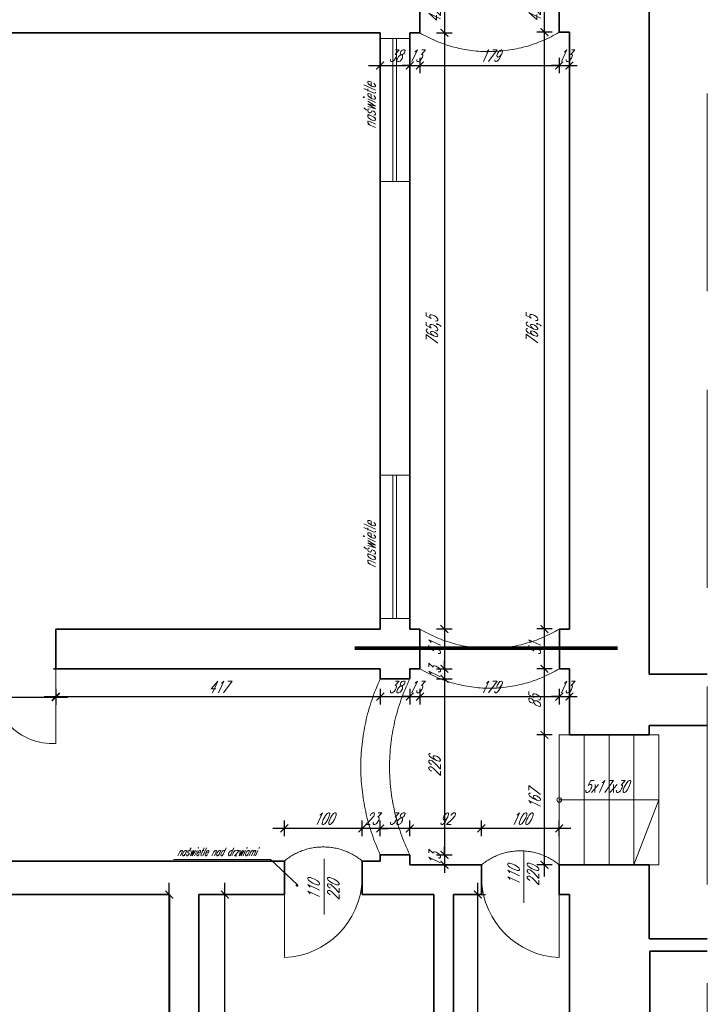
# Model space of a CAD drawing. Header units: millimetres. Extents: x 402 to 79005, y -7782 to 89952.
# Tile 186 of 256: x 26975 to 27858, y 28995 to 30260. Entities that reach past the tile are written whole.
import ezdxf

# ---------------------------------------------------------------- set-up
doc = ezdxf.new("R2010")
doc.units = ezdxf.units.MM
doc.header["$LTSCALE"] = 10
doc.linetypes.add('ACAD_ISO12W100', pattern=[21, 12, -3, 0, -3, 0, -3])
doc.linetypes.add('DASHED', pattern=[19.05, 12.7, -6.35])
doc.layers.get('0').update_dxf_attribs({"lineweight": 0})
doc.layers.get('Defpoints').update_dxf_attribs({"color": 253})
for name, color, linetype, lineweight in [('01 parter - ściany', 253, 'Continuous', 35), ('03-01_okna', 253, 'Continuous', 15), ('03_drzwi', 253, 'Continuous', 15), ('04-2_nad', 253, 'DASHED', 5), ('05-01_wymiary', 253, 'Continuous', 5), ('05-03_opis', 253, 'Continuous', 5), ('inw03-02_schody', 253, 'Continuous', 5)]:
    doc.layers.add(name, color=color, linetype=linetype, lineweight=lineweight)
doc.styles.add('ariel_wym', font='simplex.shx', dxfattribs={"width": 0.65, "oblique": 25})
doc.dimstyles.new('ariel 50 wnętrze', dxfattribs={"dimtxt": 15, "dimasz": 10, "dimexe": 10, "dimexo": 0, "dimgap": 5, "dimtad": 1, "dimdec": 1, "dimrnd": 0.5, "dimtxsty": 'ariel_wym', "dimblk": 'ARCHTICK', "dimcen": 2.5, "dimdle": 15, "dimazin": 0, "dimtfac": 1, "dimtdec": 1, "dimtix": 1, "dimtmove": 0, "dimatfit": 3, "dimldrblk": 'DOT', "dimfxl": 0, "dimarcsym": 0})

# ---------------------------------------------------------------- blocks, each defined once
blk = doc.blocks.new('_ArchTick')
at = {"color": 0, "linetype": 'ByBlock', "const_width": 0.15}
blk.add_lwpolyline([(-0.5, -0.5), (0.5, 0.5)], dxfattribs=at)
blk = doc.blocks.new('*D1570')
at = {"layer": '05-01_wymiary', "color": 0, "lineweight": -2}
for p, q in [((27567.8, 29211.4), (27567.8, 29231.4)), ((27667.8, 29211.4), (27667.8, 29231.4)), ((27682.8, 29221.4), (27552.8, 29221.4))]:
    blk.add_line(p, q, dxfattribs=at)
at = {"layer": 'Defpoints', "color": 0}
for p in [(27567.8, 29221.4), (27567.8, 29174.5), (27667.8, 29174.5)]:
    blk.add_point(p, dxfattribs=at)
at = {"layer": '05-01_wymiary', "color": 0, "lineweight": -2, "xscale": 10, "yscale": 10, "zscale": 10, "rotation": 180}
blk.add_blockref('_ArchTick', (27567.8, 29221.4), dxfattribs=at)
at = {"layer": '05-01_wymiary', "color": 0, "lineweight": -2, "xscale": 10, "yscale": 10, "zscale": 10}
blk.add_blockref('_ArchTick', (27667.8, 29221.4), dxfattribs=at)
at = {"layer": '05-01_wymiary', "color": 0, "insert": (27617.8, 29233.9), "char_height": 15, "attachment_point": 5, "style": 'ariel_wym'}
blk.add_mtext('100', dxfattribs=at)
blk = doc.blocks.new('_Dot')
at = {"color": 0, "linetype": 'ByBlock', "lineweight": -2}
blk.add_line((-0.5, 0), (-1, 0), dxfattribs=at)
at = {"color": 0, "linetype": 'ByBlock', "const_width": 0.5}
blk.add_lwpolyline([(-0.25, 0, 1), (0.25, 0, 1)], format="xyb", close=True, dxfattribs=at)
blk = doc.blocks.new('*D1571')
at = {"layer": '05-01_wymiary', "color": 0, "lineweight": -2}
for p, q in [((27475.8, 29211.4), (27475.8, 29231.4)), ((27567.8, 29211.4), (27567.8, 29231.4)), ((27582.8, 29221.4), (27460.8, 29221.4))]:
    blk.add_line(p, q, dxfattribs=at)
at = {"layer": 'Defpoints', "color": 0}
for p in [(27475.8, 29221.4), (27475.8, 29187.5), (27567.8, 29174.5)]:
    blk.add_point(p, dxfattribs=at)
at = {"layer": '05-01_wymiary', "color": 0, "lineweight": -2, "xscale": 10, "yscale": 10, "zscale": 10, "rotation": 180}
blk.add_blockref('_ArchTick', (27475.8, 29221.4), dxfattribs=at)
at = {"layer": '05-01_wymiary', "color": 0, "lineweight": -2, "xscale": 10, "yscale": 10, "zscale": 10}
blk.add_blockref('_ArchTick', (27567.8, 29221.4), dxfattribs=at)
at = {"layer": '05-01_wymiary', "color": 0, "insert": (27521.8, 29233.9), "char_height": 15, "attachment_point": 5, "style": 'ariel_wym'}
blk.add_mtext('92', dxfattribs=at)
blk = doc.blocks.new('*D1572')
at = {"layer": '05-01_wymiary', "color": 0, "lineweight": -2}
for p, q in [((27437.8, 29211.4), (27437.8, 29231.4)), ((27475.8, 29211.4), (27475.8, 29231.4)), ((27490.8, 29221.4), (27422.8, 29221.4))]:
    blk.add_line(p, q, dxfattribs=at)
at = {"layer": 'Defpoints', "color": 0}
for p in [(27437.8, 29221.4), (27437.8, 29187.5), (27475.8, 29187.5)]:
    blk.add_point(p, dxfattribs=at)
at = {"layer": '05-01_wymiary', "color": 0, "lineweight": -2, "xscale": 10, "yscale": 10, "zscale": 10, "rotation": 180}
blk.add_blockref('_ArchTick', (27437.8, 29221.4), dxfattribs=at)
at = {"layer": '05-01_wymiary', "color": 0, "lineweight": -2, "xscale": 10, "yscale": 10, "zscale": 10}
blk.add_blockref('_ArchTick', (27475.8, 29221.4), dxfattribs=at)
at = {"layer": '05-01_wymiary', "color": 0, "insert": (27456.8, 29233.9), "char_height": 15, "attachment_point": 5, "style": 'ariel_wym'}
blk.add_mtext('38', dxfattribs=at)
blk = doc.blocks.new('*D1573')
at = {"layer": '05-01_wymiary', "color": 0, "lineweight": -2}
for p, q in [((27414.6, 29211.4), (27414.6, 29231.4)), ((27437.8, 29211.4), (27437.8, 29231.4)), ((27414.6, 29221.4), (27404.6, 29221.4)), ((27437.8, 29221.4), (27414.6, 29221.4)), ((27437.8, 29221.4), (27447.8, 29221.4))]:
    blk.add_line(p, q, dxfattribs=at)
at = {"layer": 'Defpoints', "color": 0, "lineweight": 0}
for p in [(27414.6, 29221.4), (27414.6, 29179.5), (27437.8, 29187.5)]:
    blk.add_point(p, dxfattribs=at)
at = {"layer": '05-01_wymiary', "color": 0, "lineweight": -2, "xscale": 10, "yscale": 10, "zscale": 10}
blk.add_blockref('_ArchTick', (27414.6, 29221.4), dxfattribs=at)
at = {"layer": '05-01_wymiary', "color": 0, "lineweight": -2, "xscale": 10, "yscale": 10, "zscale": 10, "rotation": 180}
blk.add_blockref('_ArchTick', (27437.8, 29221.4), dxfattribs=at)
at = {"layer": '05-01_wymiary', "color": 0, "insert": (27426.2, 29233.9), "char_height": 15, "attachment_point": 5, "style": 'ariel_wym'}
blk.add_mtext('23', dxfattribs=at)
blk = doc.blocks.new('*D1574')
at = {"layer": '05-01_wymiary', "color": 0, "lineweight": -2}
for p, q in [((27314.6, 29211.4), (27314.6, 29231.4)), ((27414.6, 29211.4), (27414.6, 29231.4)), ((27429.6, 29221.4), (27299.6, 29221.4))]:
    blk.add_line(p, q, dxfattribs=at)
at = {"layer": 'Defpoints', "color": 0, "lineweight": 0}
for p in [(27314.6, 29221.4), (27314.6, 29179.5), (27414.6, 29179.5)]:
    blk.add_point(p, dxfattribs=at)
at = {"layer": '05-01_wymiary', "color": 0, "lineweight": -2, "xscale": 10, "yscale": 10, "zscale": 10, "rotation": 180}
blk.add_blockref('_ArchTick', (27314.6, 29221.4), dxfattribs=at)
at = {"layer": '05-01_wymiary', "color": 0, "lineweight": -2, "xscale": 10, "yscale": 10, "zscale": 10}
blk.add_blockref('_ArchTick', (27414.6, 29221.4), dxfattribs=at)
at = {"layer": '05-01_wymiary', "color": 0, "insert": (27364.6, 29233.9), "char_height": 15, "attachment_point": 5, "style": 'ariel_wym'}
blk.add_mtext('100', dxfattribs=at)
blk = doc.blocks.new('*D1165')
at = {"layer": '05-01_wymiary', "color": 0, "lineweight": -2}
for p, q in [((27166.8, 28562.4), (27166.8, 29151.5)), ((27166.8, 29136.5), (27156.8, 29136.5)), ((27166.8, 28577.4), (27156.8, 28577.4))]:
    blk.add_line(p, q, dxfattribs=at)
at = {"layer": 'Defpoints', "color": 0}
for p in [(27166.8, 29136.5), (27166.8, 29136.5), (27166.8, 28577.4)]:
    blk.add_point(p, dxfattribs=at)
at = {"layer": '05-01_wymiary', "color": 0, "lineweight": -2, "xscale": 10, "yscale": 10, "zscale": 10}
for p, rotation in [((27166.8, 29136.5), 90), ((27166.8, 28577.4), 270)]:
    blk.add_blockref('_ArchTick', p, dxfattribs=dict(at, rotation=rotation))
at = {"layer": '05-01_wymiary', "color": 0, "insert": (27154.3, 28857), "char_height": 15, "attachment_point": 5, "rotation": 90, "style": 'ariel_wym'}
blk.add_mtext('559', dxfattribs=at)
blk = doc.blocks.new('*D1166')
at = {"layer": '05-01_wymiary', "color": 0, "lineweight": -2}
for p, q in [((27238.3, 28476.5), (27238.3, 29151.5)), ((27228.3, 29136.5), (27248.3, 29136.5)), ((27228.3, 28491.5), (27248.3, 28491.5))]:
    blk.add_line(p, q, dxfattribs=at)
at = {"layer": 'Defpoints', "color": 0}
for p in [(27204.8, 29136.5), (27238.3, 29136.5), (27204.8, 28491.5)]:
    blk.add_point(p, dxfattribs=at)
at = {"layer": '05-01_wymiary', "color": 0, "lineweight": -2, "xscale": 10, "yscale": 10, "zscale": 10}
for p, rotation in [((27238.3, 29136.5), 90), ((27238.3, 28491.5), 270)]:
    blk.add_blockref('_ArchTick', p, dxfattribs=dict(at, rotation=rotation))
at = {"layer": '05-01_wymiary', "color": 0, "insert": (27225.8, 28814), "char_height": 15, "attachment_point": 5, "rotation": 90, "style": 'ariel_wym'}
blk.add_mtext('645', dxfattribs=at)
blk = doc.blocks.new('*D1167')
at = {"layer": '05-01_wymiary', "color": 0, "lineweight": -2}
for p, q in [((27563.2, 28476.5), (27563.2, 29151.5)), ((27553.2, 29136.5), (27573.2, 29136.5)), ((27553.2, 28491.5), (27573.2, 28491.5))]:
    blk.add_line(p, q, dxfattribs=at)
at = {"layer": 'Defpoints', "color": 0}
for p in [(27531.8, 29136.5), (27563.2, 29136.5), (27531.8, 28491.5)]:
    blk.add_point(p, dxfattribs=at)
at = {"layer": '05-01_wymiary', "color": 0, "lineweight": -2, "xscale": 10, "yscale": 10, "zscale": 10}
for p, rotation in [((27563.2, 29136.5), 90), ((27563.2, 28491.5), 270)]:
    blk.add_blockref('_ArchTick', p, dxfattribs=dict(at, rotation=rotation))
at = {"layer": '05-01_wymiary', "color": 0, "insert": (27550.7, 28814), "char_height": 15, "attachment_point": 5, "rotation": 90, "style": 'ariel_wym'}
blk.add_mtext('645', dxfattribs=at)
blk = doc.blocks.new('*D1170')
at = {"layer": '05-01_wymiary', "color": 0, "lineweight": -2}
for p, q in [((26860.9, 29399.9), (26860.9, 29379.9)), ((27020.9, 29399.9), (27020.9, 29379.9)), ((26845.9, 29389.9), (27035.9, 29389.9))]:
    blk.add_line(p, q, dxfattribs=at)
at = {"layer": 'Defpoints', "color": 0, "lineweight": 0}
for p in [(27020.9, 29429.2), (26860.9, 29424.5), (27020.9, 29389.9)]:
    blk.add_point(p, dxfattribs=at)
at = {"layer": '05-01_wymiary', "color": 0, "lineweight": -2, "xscale": 10, "yscale": 10, "zscale": 10, "rotation": 180}
blk.add_blockref('_ArchTick', (26860.9, 29389.9), dxfattribs=at)
at = {"layer": '05-01_wymiary', "color": 0, "lineweight": -2, "xscale": 10, "yscale": 10, "zscale": 10}
blk.add_blockref('_ArchTick', (27020.9, 29389.9), dxfattribs=at)
at = {"layer": '05-01_wymiary', "color": 0, "insert": (26940.9, 29402.4), "char_height": 15, "attachment_point": 5, "style": 'ariel_wym'}
blk.add_mtext('160', dxfattribs=at)
blk = doc.blocks.new('*D1171')
at = {"layer": '05-01_wymiary', "color": 0, "lineweight": -2}
for p, q in [((27005.9, 29390.6), (27452.8, 29390.6)), ((27020.9, 29400.6), (27020.9, 29380.6)), ((27437.8, 29400.6), (27437.8, 29380.6))]:
    blk.add_line(p, q, dxfattribs=at)
at = {"layer": 'Defpoints', "color": 0}
for p in [(27020.9, 29429.2), (27437.8, 29413.5), (27437.8, 29390.6)]:
    blk.add_point(p, dxfattribs=at)
at = {"layer": '05-01_wymiary', "color": 0, "lineweight": -2, "xscale": 10, "yscale": 10, "zscale": 10, "rotation": 180}
blk.add_blockref('_ArchTick', (27020.9, 29390.6), dxfattribs=at)
at = {"layer": '05-01_wymiary', "color": 0, "lineweight": -2, "xscale": 10, "yscale": 10, "zscale": 10}
blk.add_blockref('_ArchTick', (27437.8, 29390.6), dxfattribs=at)
at = {"layer": '05-01_wymiary', "color": 0, "insert": (27229.4, 29403.1), "char_height": 15, "attachment_point": 5, "style": 'ariel_wym'}
blk.add_mtext('417', dxfattribs=at)
blk = doc.blocks.new('*D1172')
at = {"layer": '05-01_wymiary', "color": 0, "lineweight": -2}
for p, q in [((27422.8, 29390.6), (27490.8, 29390.6)), ((27437.8, 29400.6), (27437.8, 29380.6)), ((27475.8, 29400.6), (27475.8, 29380.6))]:
    blk.add_line(p, q, dxfattribs=at)
at = {"layer": 'Defpoints', "color": 0}
for p in [(27437.8, 29413.5), (27475.8, 29413.5), (27475.8, 29390.6)]:
    blk.add_point(p, dxfattribs=at)
at = {"layer": '05-01_wymiary', "color": 0, "lineweight": -2, "xscale": 10, "yscale": 10, "zscale": 10, "rotation": 180}
blk.add_blockref('_ArchTick', (27437.8, 29390.6), dxfattribs=at)
at = {"layer": '05-01_wymiary', "color": 0, "lineweight": -2, "xscale": 10, "yscale": 10, "zscale": 10}
blk.add_blockref('_ArchTick', (27475.8, 29390.6), dxfattribs=at)
at = {"layer": '05-01_wymiary', "color": 0, "insert": (27456.8, 29403.1), "char_height": 15, "attachment_point": 5, "style": 'ariel_wym'}
blk.add_mtext('38', dxfattribs=at)
blk = doc.blocks.new('*D1173')
at = {"layer": '05-01_wymiary', "color": 0, "lineweight": -2}
for p, q in [((27475.8, 29390.6), (27465.8, 29390.6)), ((27475.8, 29400.6), (27475.8, 29380.6)), ((27475.8, 29390.6), (27488.8, 29390.6)), ((27488.8, 29400.6), (27488.8, 29380.6)), ((27488.8, 29390.6), (27498.8, 29390.6))]:
    blk.add_line(p, q, dxfattribs=at)
at = {"layer": 'Defpoints', "color": 0}
for p in [(27488.8, 29426.5), (27475.8, 29413.5), (27488.8, 29390.6)]:
    blk.add_point(p, dxfattribs=at)
at = {"layer": '05-01_wymiary', "color": 0, "lineweight": -2, "xscale": 10, "yscale": 10, "zscale": 10}
blk.add_blockref('_ArchTick', (27475.8, 29390.6), dxfattribs=at)
at = {"layer": '05-01_wymiary', "color": 0, "lineweight": -2, "xscale": 10, "yscale": 10, "zscale": 10, "rotation": 180}
blk.add_blockref('_ArchTick', (27488.8, 29390.6), dxfattribs=at)
at = {"layer": '05-01_wymiary', "color": 0, "insert": (27482.3, 29403.1), "char_height": 15, "attachment_point": 5, "style": 'ariel_wym'}
blk.add_mtext('13', dxfattribs=at)
blk = doc.blocks.new('*D1174')
at = {"layer": '05-01_wymiary', "color": 0, "lineweight": -2}
for p, q in [((27473.8, 29390.6), (27682.8, 29390.6)), ((27488.8, 29400.6), (27488.8, 29380.6)), ((27667.8, 29400.6), (27667.8, 29380.6))]:
    blk.add_line(p, q, dxfattribs=at)
at = {"layer": 'Defpoints', "color": 0}
for p in [(27488.8, 29426.5), (27667.8, 29426.5), (27667.8, 29390.6)]:
    blk.add_point(p, dxfattribs=at)
at = {"layer": '05-01_wymiary', "color": 0, "lineweight": -2, "xscale": 10, "yscale": 10, "zscale": 10, "rotation": 180}
blk.add_blockref('_ArchTick', (27488.8, 29390.6), dxfattribs=at)
at = {"layer": '05-01_wymiary', "color": 0, "lineweight": -2, "xscale": 10, "yscale": 10, "zscale": 10}
blk.add_blockref('_ArchTick', (27667.8, 29390.6), dxfattribs=at)
at = {"layer": '05-01_wymiary', "color": 0, "insert": (27578.3, 29403.1), "char_height": 15, "attachment_point": 5, "style": 'ariel_wym'}
blk.add_mtext('179', dxfattribs=at)
blk = doc.blocks.new('*D1175')
at = {"layer": '05-01_wymiary', "color": 0, "lineweight": -2}
for p, q in [((27667.8, 29390.6), (27657.8, 29390.6)), ((27667.8, 29400.6), (27667.8, 29380.6)), ((27667.8, 29390.6), (27680.9, 29390.6)), ((27680.9, 29400.6), (27680.9, 29380.6)), ((27680.9, 29390.6), (27690.9, 29390.6))]:
    blk.add_line(p, q, dxfattribs=at)
at = {"layer": 'Defpoints', "color": 0}
for p in [(27667.8, 29426.5), (27680.9, 29426.5), (27680.9, 29390.6)]:
    blk.add_point(p, dxfattribs=at)
at = {"layer": '05-01_wymiary', "color": 0, "lineweight": -2, "xscale": 10, "yscale": 10, "zscale": 10}
blk.add_blockref('_ArchTick', (27667.8, 29390.6), dxfattribs=at)
at = {"layer": '05-01_wymiary', "color": 0, "lineweight": -2, "xscale": 10, "yscale": 10, "zscale": 10, "rotation": 180}
blk.add_blockref('_ArchTick', (27680.9, 29390.6), dxfattribs=at)
at = {"layer": '05-01_wymiary', "color": 0, "insert": (27674.4, 29403.1), "char_height": 15, "attachment_point": 5, "style": 'ariel_wym'}
blk.add_mtext('13', dxfattribs=at)
blk = doc.blocks.new('*D1176')
at = {"layer": '05-01_wymiary', "color": 0, "lineweight": -2}
for p, q in [((27648.8, 29159.5), (27648.8, 29356.4)), ((27658.8, 29341.4), (27638.8, 29341.4)), ((27658.8, 29174.5), (27638.8, 29174.5))]:
    blk.add_line(p, q, dxfattribs=at)
at = {"layer": 'Defpoints', "color": 0}
for p in [(27648.8, 29341.4), (27667.8, 29341.4), (27667.8, 29174.5)]:
    blk.add_point(p, dxfattribs=at)
at = {"layer": '05-01_wymiary', "color": 0, "lineweight": -2, "xscale": 10, "yscale": 10, "zscale": 10}
for p, rotation in [((27648.8, 29341.4), 90), ((27648.8, 29174.5), 270)]:
    blk.add_blockref('_ArchTick', p, dxfattribs=dict(at, rotation=rotation))
at = {"layer": '05-01_wymiary', "color": 0, "insert": (27636.3, 29258), "char_height": 15, "attachment_point": 5, "rotation": 90, "style": 'ariel_wym'}
blk.add_mtext('167', dxfattribs=at)
blk = doc.blocks.new('*D1177')
at = {"layer": '05-01_wymiary', "color": 0, "lineweight": -2}
for p, q in [((27648.8, 29326.4), (27648.8, 29441.5)), ((27658.8, 29426.5), (27638.8, 29426.5)), ((27658.8, 29341.4), (27638.8, 29341.4))]:
    blk.add_line(p, q, dxfattribs=at)
at = {"layer": 'Defpoints', "color": 0}
for p in [(27648.8, 29426.5), (27667.8, 29426.5), (27667.8, 29341.4)]:
    blk.add_point(p, dxfattribs=at)
at = {"layer": '05-01_wymiary', "color": 0, "lineweight": -2, "xscale": 10, "yscale": 10, "zscale": 10}
for p, rotation in [((27648.8, 29426.5), 90), ((27648.8, 29341.4), 270)]:
    blk.add_blockref('_ArchTick', p, dxfattribs=dict(at, rotation=rotation))
at = {"layer": '05-01_wymiary', "color": 0, "insert": (27636.3, 29384), "char_height": 15, "attachment_point": 5, "rotation": 90, "style": 'ariel_wym'}
blk.add_mtext('85', dxfattribs=at)
blk = doc.blocks.new('*D1178')
at = {"layer": '05-01_wymiary', "color": 0, "lineweight": -2}
for p, q in [((27648.8, 29411.5), (27648.8, 29492.5)), ((27658.8, 29477.5), (27638.8, 29477.5)), ((27658.8, 29426.5), (27638.8, 29426.5))]:
    blk.add_line(p, q, dxfattribs=at)
at = {"layer": 'Defpoints', "color": 0}
for p in [(27648.8, 29477.5), (27667.8, 29477.5), (27667.8, 29426.5)]:
    blk.add_point(p, dxfattribs=at)
at = {"layer": '05-01_wymiary', "color": 0, "lineweight": -2, "xscale": 10, "yscale": 10, "zscale": 10}
for p, rotation in [((27648.8, 29477.5), 90), ((27648.8, 29426.5), 270)]:
    blk.add_blockref('_ArchTick', p, dxfattribs=dict(at, rotation=rotation))
at = {"layer": '05-01_wymiary', "color": 0, "insert": (27636.3, 29452), "char_height": 15, "attachment_point": 5, "rotation": 90, "style": 'ariel_wym'}
blk.add_mtext('51', dxfattribs=at)
blk = doc.blocks.new('*D1179')
at = {"layer": '05-01_wymiary', "color": 0, "lineweight": -2}
for p, q in [((27648.8, 29462.5), (27648.8, 30259.1)), ((27658.8, 30244.1), (27638.8, 30244.1)), ((27658.8, 29477.5), (27638.8, 29477.5))]:
    blk.add_line(p, q, dxfattribs=at)
at = {"layer": 'Defpoints', "color": 0}
for p in [(27648.8, 30244.1), (27667.8, 30244.1), (27667.8, 29477.5)]:
    blk.add_point(p, dxfattribs=at)
at = {"layer": '05-01_wymiary', "color": 0, "lineweight": -2, "xscale": 10, "yscale": 10, "zscale": 10}
for p, rotation in [((27648.8, 30244.1), 90), ((27648.8, 29477.5), 270)]:
    blk.add_blockref('_ArchTick', p, dxfattribs=dict(at, rotation=rotation))
at = {"layer": '05-01_wymiary', "color": 0, "insert": (27634.9, 29860.8), "char_height": 15, "attachment_point": 5, "rotation": 90, "style": 'ariel_wym'}
blk.add_mtext('766,5', dxfattribs=at)
blk = doc.blocks.new('*D1180')
at = {"layer": '05-01_wymiary', "color": 0, "lineweight": -2}
for p, q in [((27648.8, 30229.1), (27648.8, 30301.1)), ((27658.8, 30286.1), (27638.8, 30286.1)), ((27658.8, 30244.1), (27638.8, 30244.1))]:
    blk.add_line(p, q, dxfattribs=at)
at = {"layer": 'Defpoints', "color": 0}
for p in [(27648.8, 30286.1), (27667.8, 30286.1), (27667.8, 30244.1)]:
    blk.add_point(p, dxfattribs=at)
at = {"layer": '05-01_wymiary', "color": 0, "lineweight": -2, "xscale": 10, "yscale": 10, "zscale": 10}
for p, rotation in [((27648.8, 30286.1), 90), ((27648.8, 30244.1), 270)]:
    blk.add_blockref('_ArchTick', p, dxfattribs=dict(at, rotation=rotation))
at = {"layer": '05-01_wymiary', "color": 0, "insert": (27636.3, 30265.1), "char_height": 15, "attachment_point": 5, "rotation": 90, "style": 'ariel_wym'}
blk.add_mtext('42', dxfattribs=at)
blk = doc.blocks.new('*D1206')
at = {"layer": '05-01_wymiary', "color": 0, "lineweight": -2}
for p, q in [((27520.3, 30300.2), (27520.3, 30228.2)), ((27510.3, 30285.2), (27530.3, 30285.2)), ((27510.3, 30243.2), (27530.3, 30243.2))]:
    blk.add_line(p, q, dxfattribs=at)
at = {"layer": 'Defpoints', "color": 0}
for p in [(27488.8, 30285.2), (27488.7, 30243.2), (27520.3, 30243.2)]:
    blk.add_point(p, dxfattribs=at)
at = {"layer": '05-01_wymiary', "color": 0, "lineweight": -2, "xscale": 10, "yscale": 10, "zscale": 10}
for p, rotation in [((27520.3, 30285.2), 90), ((27520.3, 30243.2), 270)]:
    blk.add_blockref('_ArchTick', p, dxfattribs=dict(at, rotation=rotation))
at = {"layer": '05-01_wymiary', "color": 0, "insert": (27507.8, 30264.2), "char_height": 15, "attachment_point": 5, "rotation": 90, "style": 'ariel_wym'}
blk.add_mtext('42', dxfattribs=at)
blk = doc.blocks.new('*D1207')
at = {"layer": '05-01_wymiary', "color": 0, "lineweight": -2}
for p, q in [((27520.3, 30258.2), (27520.3, 29462.5)), ((27510.3, 30243.2), (27530.3, 30243.2)), ((27510.3, 29477.5), (27530.3, 29477.5))]:
    blk.add_line(p, q, dxfattribs=at)
at = {"layer": 'Defpoints', "color": 0}
for p in [(27488.7, 30243.2), (27488.8, 29477.5), (27520.3, 29477.5)]:
    blk.add_point(p, dxfattribs=at)
at = {"layer": '05-01_wymiary', "color": 0, "lineweight": -2, "xscale": 10, "yscale": 10, "zscale": 10}
for p, rotation in [((27520.3, 30243.2), 90), ((27520.3, 29477.5), 270)]:
    blk.add_blockref('_ArchTick', p, dxfattribs=dict(at, rotation=rotation))
at = {"layer": '05-01_wymiary', "color": 0, "insert": (27506.4, 29860.3), "char_height": 15, "attachment_point": 5, "rotation": 90, "style": 'ariel_wym'}
blk.add_mtext('765,5', dxfattribs=at)
blk = doc.blocks.new('*D1208')
at = {"layer": '05-01_wymiary', "color": 0, "lineweight": -2}
for p, q in [((27520.3, 29492.5), (27520.3, 29411.5)), ((27510.3, 29477.5), (27530.3, 29477.5)), ((27510.3, 29426.5), (27530.3, 29426.5))]:
    blk.add_line(p, q, dxfattribs=at)
at = {"layer": 'Defpoints', "color": 0}
for p in [(27488.8, 29477.5), (27488.8, 29426.5), (27520.3, 29426.5)]:
    blk.add_point(p, dxfattribs=at)
at = {"layer": '05-01_wymiary', "color": 0, "lineweight": -2, "xscale": 10, "yscale": 10, "zscale": 10}
for p, rotation in [((27520.3, 29477.5), 90), ((27520.3, 29426.5), 270)]:
    blk.add_blockref('_ArchTick', p, dxfattribs=dict(at, rotation=rotation))
at = {"layer": '05-01_wymiary', "color": 0, "insert": (27507.8, 29452), "char_height": 15, "attachment_point": 5, "rotation": 90, "style": 'ariel_wym'}
blk.add_mtext('51', dxfattribs=at)
blk = doc.blocks.new('*D1209')
at = {"layer": '05-01_wymiary', "color": 0, "lineweight": -2}
for p, q in [((27520.3, 29426.5), (27520.3, 29436.5)), ((27510.3, 29426.5), (27530.3, 29426.5)), ((27520.3, 29426.5), (27520.3, 29413.5)), ((27510.3, 29413.5), (27530.3, 29413.5)), ((27520.3, 29413.5), (27520.3, 29403.5))]:
    blk.add_line(p, q, dxfattribs=at)
at = {"layer": 'Defpoints', "color": 0}
for p in [(27488.8, 29426.5), (27475.8, 29413.5), (27520.3, 29413.5)]:
    blk.add_point(p, dxfattribs=at)
at = {"layer": '05-01_wymiary', "color": 0, "lineweight": -2, "xscale": 10, "yscale": 10, "zscale": 10}
for p, rotation in [((27520.3, 29426.5), 270), ((27520.3, 29413.5), 90)]:
    blk.add_blockref('_ArchTick', p, dxfattribs=dict(at, rotation=rotation))
at = {"layer": '05-01_wymiary', "color": 0, "insert": (27507.8, 29420), "char_height": 15, "attachment_point": 5, "rotation": 90, "style": 'ariel_wym'}
blk.add_mtext('13', dxfattribs=at)
blk = doc.blocks.new('*D1210')
at = {"layer": '05-01_wymiary', "color": 0, "lineweight": -2}
for p, q in [((27520.3, 29428.5), (27520.3, 29172.5)), ((27510.3, 29413.5), (27530.3, 29413.5)), ((27510.3, 29187.5), (27530.3, 29187.5))]:
    blk.add_line(p, q, dxfattribs=at)
at = {"layer": 'Defpoints', "color": 0}
for p in [(27475.8, 29413.5), (27475.8, 29187.5), (27520.3, 29187.5)]:
    blk.add_point(p, dxfattribs=at)
at = {"layer": '05-01_wymiary', "color": 0, "lineweight": -2, "xscale": 10, "yscale": 10, "zscale": 10}
for p, rotation in [((27520.3, 29413.5), 90), ((27520.3, 29187.5), 270)]:
    blk.add_blockref('_ArchTick', p, dxfattribs=dict(at, rotation=rotation))
at = {"layer": '05-01_wymiary', "color": 0, "insert": (27507.8, 29300.5), "char_height": 15, "attachment_point": 5, "rotation": 90, "style": 'ariel_wym'}
blk.add_mtext('226', dxfattribs=at)
blk = doc.blocks.new('*D1211')
at = {"layer": '05-01_wymiary', "color": 0, "lineweight": -2}
for p, q in [((27520.3, 29187.5), (27520.3, 29197.5)), ((27510.3, 29187.5), (27530.3, 29187.5)), ((27520.3, 29187.5), (27520.3, 29174.5)), ((27510.3, 29174.5), (27530.3, 29174.5)), ((27520.3, 29174.5), (27520.3, 29164.5))]:
    blk.add_line(p, q, dxfattribs=at)
at = {"layer": 'Defpoints', "color": 0}
for p in [(27475.8, 29187.5), (27475.8, 29174.5), (27520.3, 29174.5)]:
    blk.add_point(p, dxfattribs=at)
at = {"layer": '05-01_wymiary', "color": 0, "lineweight": -2, "xscale": 10, "yscale": 10, "zscale": 10}
for p, rotation in [((27520.3, 29187.5), 270), ((27520.3, 29174.5), 90)]:
    blk.add_blockref('_ArchTick', p, dxfattribs=dict(at, rotation=rotation))
at = {"layer": '05-01_wymiary', "color": 0, "insert": (27507.8, 29181), "char_height": 15, "attachment_point": 5, "rotation": 90, "style": 'ariel_wym'}
blk.add_mtext('13', dxfattribs=at)
blk = doc.blocks.new('*D1214')
at = {"layer": '05-01_wymiary', "color": 0, "lineweight": -2}
for p, q in [((27422.8, 30201.2), (27490.8, 30201.2)), ((27437.8, 30211.2), (27437.8, 30191.2)), ((27475.8, 30211.2), (27475.8, 30191.2))]:
    blk.add_line(p, q, dxfattribs=at)
at = {"layer": 'Defpoints', "color": 0}
for p in [(27437.8, 30243.2), (27475.8, 30243.2), (27475.8, 30201.2)]:
    blk.add_point(p, dxfattribs=at)
at = {"layer": '05-01_wymiary', "color": 0, "lineweight": -2, "xscale": 10, "yscale": 10, "zscale": 10, "rotation": 180}
blk.add_blockref('_ArchTick', (27437.8, 30201.2), dxfattribs=at)
at = {"layer": '05-01_wymiary', "color": 0, "lineweight": -2, "xscale": 10, "yscale": 10, "zscale": 10}
blk.add_blockref('_ArchTick', (27475.8, 30201.2), dxfattribs=at)
at = {"layer": '05-01_wymiary', "color": 0, "insert": (27456.8, 30213.7), "char_height": 15, "attachment_point": 5, "style": 'ariel_wym'}
blk.add_mtext('38', dxfattribs=at)
blk = doc.blocks.new('*D1215')
at = {"layer": '05-01_wymiary', "color": 0, "lineweight": -2}
for p, q in [((27475.8, 30201.2), (27465.8, 30201.2)), ((27475.8, 30211.2), (27475.8, 30191.2)), ((27475.8, 30201.2), (27488.7, 30201.2)), ((27488.7, 30211.2), (27488.7, 30191.2)), ((27488.7, 30201.2), (27498.7, 30201.2))]:
    blk.add_line(p, q, dxfattribs=at)
at = {"layer": 'Defpoints', "color": 0}
for p in [(27475.8, 30243.2), (27488.7, 30243.2), (27488.7, 30201.2)]:
    blk.add_point(p, dxfattribs=at)
at = {"layer": '05-01_wymiary', "color": 0, "lineweight": -2, "xscale": 10, "yscale": 10, "zscale": 10}
blk.add_blockref('_ArchTick', (27475.8, 30201.2), dxfattribs=at)
at = {"layer": '05-01_wymiary', "color": 0, "lineweight": -2, "xscale": 10, "yscale": 10, "zscale": 10, "rotation": 180}
blk.add_blockref('_ArchTick', (27488.7, 30201.2), dxfattribs=at)
at = {"layer": '05-01_wymiary', "color": 0, "insert": (27482.3, 30213.7), "char_height": 15, "attachment_point": 5, "style": 'ariel_wym'}
blk.add_mtext('13', dxfattribs=at)
blk = doc.blocks.new('*D1216')
at = {"layer": '05-01_wymiary', "color": 0, "lineweight": -2}
for p, q in [((27473.7, 30201.2), (27682.8, 30201.2)), ((27488.7, 30211.2), (27488.7, 30191.2)), ((27667.8, 30211.2), (27667.8, 30191.2))]:
    blk.add_line(p, q, dxfattribs=at)
at = {"layer": 'Defpoints', "color": 0}
for p in [(27488.7, 30243.2), (27667.8, 30244.1), (27667.8, 30201.2)]:
    blk.add_point(p, dxfattribs=at)
at = {"layer": '05-01_wymiary', "color": 0, "lineweight": -2, "xscale": 10, "yscale": 10, "zscale": 10, "rotation": 180}
blk.add_blockref('_ArchTick', (27488.7, 30201.2), dxfattribs=at)
at = {"layer": '05-01_wymiary', "color": 0, "lineweight": -2, "xscale": 10, "yscale": 10, "zscale": 10}
blk.add_blockref('_ArchTick', (27667.8, 30201.2), dxfattribs=at)
at = {"layer": '05-01_wymiary', "color": 0, "insert": (27578.3, 30213.7), "char_height": 15, "attachment_point": 5, "style": 'ariel_wym'}
blk.add_mtext('179', dxfattribs=at)
blk = doc.blocks.new('*D1217')
at = {"layer": '05-01_wymiary', "color": 0, "lineweight": -2}
for p, q in [((27667.8, 30201.2), (27657.8, 30201.2)), ((27667.8, 30211.2), (27667.8, 30191.2)), ((27667.8, 30201.2), (27680.8, 30201.2)), ((27680.8, 30211.2), (27680.8, 30191.2)), ((27680.8, 30201.2), (27690.8, 30201.2))]:
    blk.add_line(p, q, dxfattribs=at)
at = {"layer": 'Defpoints', "color": 0}
for p in [(27667.8, 30244.1), (27680.8, 30244.1), (27680.8, 30201.2)]:
    blk.add_point(p, dxfattribs=at)
at = {"layer": '05-01_wymiary', "color": 0, "lineweight": -2, "xscale": 10, "yscale": 10, "zscale": 10}
blk.add_blockref('_ArchTick', (27667.8, 30201.2), dxfattribs=at)
at = {"layer": '05-01_wymiary', "color": 0, "lineweight": -2, "xscale": 10, "yscale": 10, "zscale": 10, "rotation": 180}
blk.add_blockref('_ArchTick', (27680.8, 30201.2), dxfattribs=at)
at = {"layer": '05-01_wymiary', "color": 0, "insert": (27674.3, 30213.7), "char_height": 15, "attachment_point": 5, "style": 'ariel_wym'}
blk.add_mtext('13', dxfattribs=at)

msp = doc.modelspace()

# ---------------------------------------------------------------- hatches: boundary and pattern name
at = {"layer": '03_drzwi'}
h = msp.add_hatch(color=256, dxfattribs=at)
edge = h.paths.add_edge_path()
edge.add_arc((27330.805, 29148.142), 1.773, 0, 360)

# ---------------------------------------------------------------- linework, layer by layer
at = {"layer": '01 parter - ściany'}
for p, q in [((27783.316, 29419.499), (27783.316, 30338.499)), ((27488.733, 30285.184), (27488.733, 30243.184)), ((27667.835, 30244.096), (27667.835, 30286.096)), ((27437.835, 30243.184), (26674.315, 30243.184)), ((27437.835, 29477.499), (27437.835, 30243.184)), ((27488.733, 30243.184), (27475.733, 30243.184)), ((27475.733, 30243.184), (27488.733, 30243.184)), ((27475.835, 29477.499), (27475.835, 30243.184)), ((27680.835, 30244.096), (27667.835, 30244.096)), ((27680.835, 29477.499), (27680.835, 30244.096)), ((27437.835, 29477.499), (27020.903, 29477.499)), ((27020.903, 29426.499), (27020.903, 29477.499)), ((27488.835, 29477.499), (27475.835, 29477.499)), ((27488.835, 29477.499), (27488.835, 29426.499)), ((27667.945, 29477.499), (27667.945, 29426.499)), ((27680.835, 29477.499), (27667.945, 29477.499)), ((27437.835, 29426.499), (27017.835, 29426.499)), ((27437.835, 29413.499), (27437.835, 29426.499)), ((27488.835, 29426.499), (27475.835, 29426.499)), ((27475.835, 29413.499), (27475.835, 29426.499)), ((27667.945, 29426.499), (27680.945, 29426.499)), ((27680.945, 29341.499), (27680.945, 29426.499)), ((27783.316, 29419.499), (27858.045, 29419.499)), ((27437.835, 29413.499), (27475.835, 29413.499)), ((27680.945, 29341.499), (27680.945, 29402.499)), ((27783.316, 29353.499), (27858.045, 29353.499)), ((27783.316, 29341.499), (27783.316, 29353.499)), ((27680.945, 29341.499), (27783.316, 29341.499)), ((27314.598, 29179.499), (26561.676, 29179.499)), ((27314.598, 29179.499), (27314.598, 29136.499)), ((27437.835, 29179.499), (27414.598, 29179.499)), ((27414.598, 29179.499), (27414.598, 29136.499)), ((27437.835, 29187.493), (27437.835, 29179.499)), ((27437.835, 29187.493), (27475.835, 29187.493)), ((27475.835, 29187.493), (27475.835, 29174.493)), ((27567.835, 29174.499), (27475.835, 29174.499)), ((27567.835, 29174.499), (27567.835, 29136.499)), ((27680.835, 29174.499), (27667.835, 29174.499)), ((27667.835, 29174.499), (27783.316, 29174.499)), ((27667.835, 29174.499), (27667.835, 29136.499)), ((27667.835, 29174.499), (27667.835, 29136.499)), ((27783.316, 29079.499), (27783.316, 29174.499)), ((27166.835, 29136.499), (26355.835, 29136.499)), ((27166.835, 28577.448), (27166.835, 29136.499)), ((27314.598, 29136.499), (27204.835, 29136.499)), ((27204.835, 28491.499), (27204.835, 29136.499)), ((27506.835, 29136.499), (27414.586, 29136.499)), ((27506.835, 28491.499), (27506.835, 29136.499)), ((27567.835, 29136.499), (27531.835, 29136.499)), ((27531.835, 29136.499), (27531.835, 28491.499)), ((27680.835, 29136.499), (27667.822, 29136.499)), ((27667.835, 29136.499), (27680.835, 29136.499)), ((27680.835, 28510.753), (27680.835, 29136.499)), ((27858.045, 29079.499), (27783.316, 29079.499)), ((27858.045, 29063.499), (27784.316, 29063.499)), ((27784.316, 28555.499), (27784.316, 29063.499))]:
    msp.add_line(p, q, dxfattribs=at)
at = {"layer": '03-01_okna', "linetype": 'Continuous', "lineweight": 0}
for p, q in [((27437.835, 30236.14), (27475.835, 30236.14)), ((27454.043, 30236.14), (27454.043, 30052.14)), ((27458.839, 30236.14), (27458.839, 30052.14)), ((27437.835, 30052.14), (27475.835, 30052.14)), ((27437.835, 29675.17), (27475.835, 29675.17)), ((27454.043, 29675.17), (27454.043, 29491.17)), ((27458.839, 29675.17), (27458.839, 29491.17)), ((27437.835, 29491.17), (27475.835, 29491.17))]:
    msp.add_line(p, q, dxfattribs=at)
at = {"layer": '03_drzwi'}
for p, q in [((27020.961, 29330.471), (27020.903, 29451.999)), ((27622.223, 29125.769), (27622.202, 29192.474)), ((27172.322, 29181.645), (27296.903, 29181.645)), ((27330.944, 29149.415), (27296.903, 29181.645)), ((27365.936, 29110.946), (27365.915, 29182.338)), ((27314.664, 29055.499), (27314.598, 29155.499)), ((27667.769, 29055.499), (27667.835, 29155.499))]:
    msp.add_line(p, q, dxfattribs=at)
for centre, radius, start, end in [((27016.677, 29406.941), 76.591, 173.637609, 273.212097), ((27310.37, 29159.724), 104.314, 272.358863, 357.678616), ((27672.063, 29159.724), 104.314, 182.321384, 267.641137)]:
    msp.add_arc(centre, radius, start, end, dxfattribs=at)
at = {"layer": '04-2_nad', "ltscale": 2}
for centre, radius, start, end in [((27577.514, 30394.74), 175.646, 239.638489, 300.945442), ((27578.335, 29625.204), 172.705, 238.786756, 301.213244), ((27578.335, 29574.204), 172.705, 238.786756, 301.213244), ((27680.726, 29300.496), 267.892, 155.050339, 204.949661), ((27707.679, 29300.496), 257.917, 154.015061, 205.984939), ((27364.598, 29119.313), 78.245, 50.281519, 129.718481), ((27617.835, 29114.313), 78.245, 50.281519, 129.718481)]:
    msp.add_arc(centre, radius, start, end, dxfattribs=at)
at = {"layer": '05-03_opis', "linetype": 'DASHED', "ltscale": 2}
msp.add_line((27858.045, 28387.499), (27858.045, 32362.499), dxfattribs=at)
at = {"layer": '05-03_opis', "linetype": 'ACAD_ISO12W100', "ltscale": 5, "const_width": 5}
msp.add_lwpolyline([(27404.87, 29452.921), (27742.757, 29452.921)], dxfattribs=at)
at = {"layer": 'inw03-02_schody'}
for p, q in [((27667.835, 29341.417), (27680.945, 29341.499)), ((27667.835, 29174.499), (27667.835, 29341.417)), ((27699.835, 29174.499), (27699.835, 29341.499)), ((27731.835, 29174.499), (27731.835, 29341.499)), ((27731.835, 29174.499), (27731.835, 29341.499)), ((27763.835, 29174.499), (27763.835, 29341.499)), ((27783.316, 29341.499), (27795.835, 29341.499)), ((27795.835, 29174.499), (27795.835, 29341.499)), ((27667.835, 29257.958), (27795.835, 29257.958)), ((27795.835, 29257.958), (27763.835, 29174.499)), ((27783.316, 29174.499), (27795.835, 29174.499))]:
    msp.add_line(p, q, dxfattribs=at)
msp.add_circle((27667.835, 29257.958), 3, dxfattribs=at)

# ---------------------------------------------------------------- texts
at = {"layer": '03_drzwi', "char_height": 15, "attachment_point": 1, "style": 'ariel_wym'}
for s, insert, width, rotation in [('naświetle ', (27416.754, 30119.751), 131.7964, 90), ('naświetle ', (27416.754, 29555.796), 131.7964, 90), ('110\\P220', (27601.644, 29147.635), 160.59049, 89.991501), ('110\\P220', (27344.968, 29129.222), 160.59049, 89.991501)]:
    msp.add_mtext(s, dxfattribs=dict(at, insert=insert, width=width, rotation=rotation))
at = {"layer": '03_drzwi', "insert": (27176.78, 29196.354), "char_height": 10, "width": 131.7964, "attachment_point": 1, "style": 'ariel_wym'}
msp.add_mtext('naświetle nad drzwiami', dxfattribs=at)
at = {"layer": '05-03_opis', "lineweight": 0, "insert": (27727.485, 29275.211), "char_height": 15, "width": 55, "attachment_point": 5, "style": 'ariel_wym'}
msp.add_mtext('5x17x30', dxfattribs=at)

# ---------------------------------------------------------------- dimensions: what is measured, and where the dimension line sits
at = {"layer": '05-01_wymiary'}
for base, p1, p2, picture, middle in [((27648.78, 30286.096), (27667.835, 30244.096), (27667.835, 30286.096), '*D1180', (27636.28, 30265.096)), ((27520.292, 30243.184), (27488.835, 30285.184), (27488.733, 30243.184), '*D1206', (27507.792, 30264.184)), ((27520.292, 29477.499), (27488.733, 30243.184), (27488.835, 29477.499), '*D1207', (27506.363, 29860.341)), ((27648.78, 30244.096), (27667.835, 29477.499), (27667.835, 30244.096), '*D1179', (27634.852, 29860.798)), ((27520.292, 29426.499), (27488.835, 29477.499), (27488.835, 29426.499), '*D1208', (27507.792, 29451.999)), ((27648.78, 29477.499), (27667.835, 29426.499), (27667.835, 29477.499), '*D1178', (27636.28, 29451.999)), ((27648.78, 29426.499), (27667.835, 29341.417), (27667.835, 29426.499), '*D1177', (27636.28, 29383.958)), ((27520.292, 29413.499), (27488.835, 29426.499), (27475.835, 29413.499), '*D1209', (27507.792, 29419.999)), ((27520.292, 29187.493), (27475.835, 29413.499), (27475.835, 29187.493), '*D1210', (27507.792, 29300.496)), ((27520.292, 29174.499), (27475.835, 29187.493), (27475.835, 29174.499), '*D1211', (27507.792, 29180.996)), ((27166.835, 29136.499), (27166.835, 28577.448), (27166.835, 29136.499), '*D1165', (27154.335, 28856.973))]:
    dim = msp.add_linear_dim(base=base, p1=p1, p2=p2, angle=90, dimstyle='ariel 50 wnętrze', override={"dimtmove": 1}, dxfattribs=at)
    dim.commit()
    dim.dimension.update_dxf_attribs({"geometry": picture, "text_midpoint": middle})
for base, p1, p2, picture, middle in [((27475.835, 30201.224), (27437.835, 30243.184), (27475.835, 30243.184), '*D1214', (27456.835, 30213.724)), ((27488.733, 30201.224), (27475.835, 30243.184), (27488.733, 30243.184), '*D1215', (27482.284, 30213.724)), ((27667.835, 30201.224), (27488.733, 30243.184), (27667.835, 30244.096), '*D1216', (27578.284, 30213.724)), ((27680.835, 30201.224), (27667.835, 30244.096), (27680.835, 30244.096), '*D1217', (27674.335, 30213.724)), ((27020.903, 29389.906), (26860.852, 29424.499), (27020.903, 29429.175), '*D1170', (26940.877, 29402.406)), ((27437.835, 29390.638), (27020.903, 29429.175), (27437.835, 29413.499), '*D1171', (27229.369, 29403.138)), ((27488.835, 29390.638), (27475.835, 29413.499), (27488.835, 29426.499), '*D1173', (27482.335, 29403.138)), ((27667.835, 29390.638), (27488.835, 29426.499), (27667.835, 29426.499), '*D1174', (27578.335, 29403.138)), ((27680.945, 29390.638), (27667.835, 29426.499), (27680.945, 29426.499), '*D1175', (27674.39, 29403.138)), ((27475.835, 29390.638), (27437.835, 29413.499), (27475.835, 29413.499), '*D1172', (27456.835, 29403.138)), ((27314.598, 29221.391), (27414.598, 29179.499), (27314.598, 29179.499), '*D1574', (27364.598, 29233.891)), ((27414.598, 29221.391), (27437.835, 29187.493), (27414.598, 29179.499), '*D1573', (27426.216, 29233.891)), ((27437.835, 29221.391), (27475.835, 29187.493), (27437.835, 29187.493), '*D1572', (27456.835, 29233.891)), ((27475.835, 29221.391), (27567.835, 29174.499), (27475.835, 29187.493), '*D1571', (27521.835, 29233.891))]:
    dim = msp.add_linear_dim(base=base, p1=p1, p2=p2, dimstyle='ariel 50 wnętrze', override={"dimtmove": 1}, dxfattribs=at)
    dim.commit()
    dim.dimension.update_dxf_attribs({"geometry": picture, "text_midpoint": middle})
for base, p1, p2, picture, middle in [((27648.78, 29341.417), (27667.835, 29174.499), (27667.835, 29341.417), '*D1176', (27636.28, 29257.958)), ((27238.296, 29136.499), (27204.835, 28491.499), (27204.835, 29136.499), '*D1166', (27225.796, 28813.999)), ((27563.166, 29136.499), (27531.835, 28491.499), (27531.835, 29136.499), '*D1167', (27550.666, 28813.999))]:
    dim = msp.add_linear_dim(base=base, p1=p1, p2=p2, angle=90, dimstyle='ariel 50 wnętrze', dxfattribs=at)
    dim.commit()
    dim.dimension.update_dxf_attribs({"geometry": picture, "text_midpoint": middle})
dim = msp.add_linear_dim(base=(27567.835, 29221.391), p1=(27667.835, 29174.499), p2=(27567.835, 29174.499), dimstyle='ariel 50 wnętrze', dxfattribs=at)
dim.commit()
dim.dimension.update_dxf_attribs({"geometry": '*D1570', "text_midpoint": (27617.835, 29233.891)})

doc.saveas('drawing.dxf')
